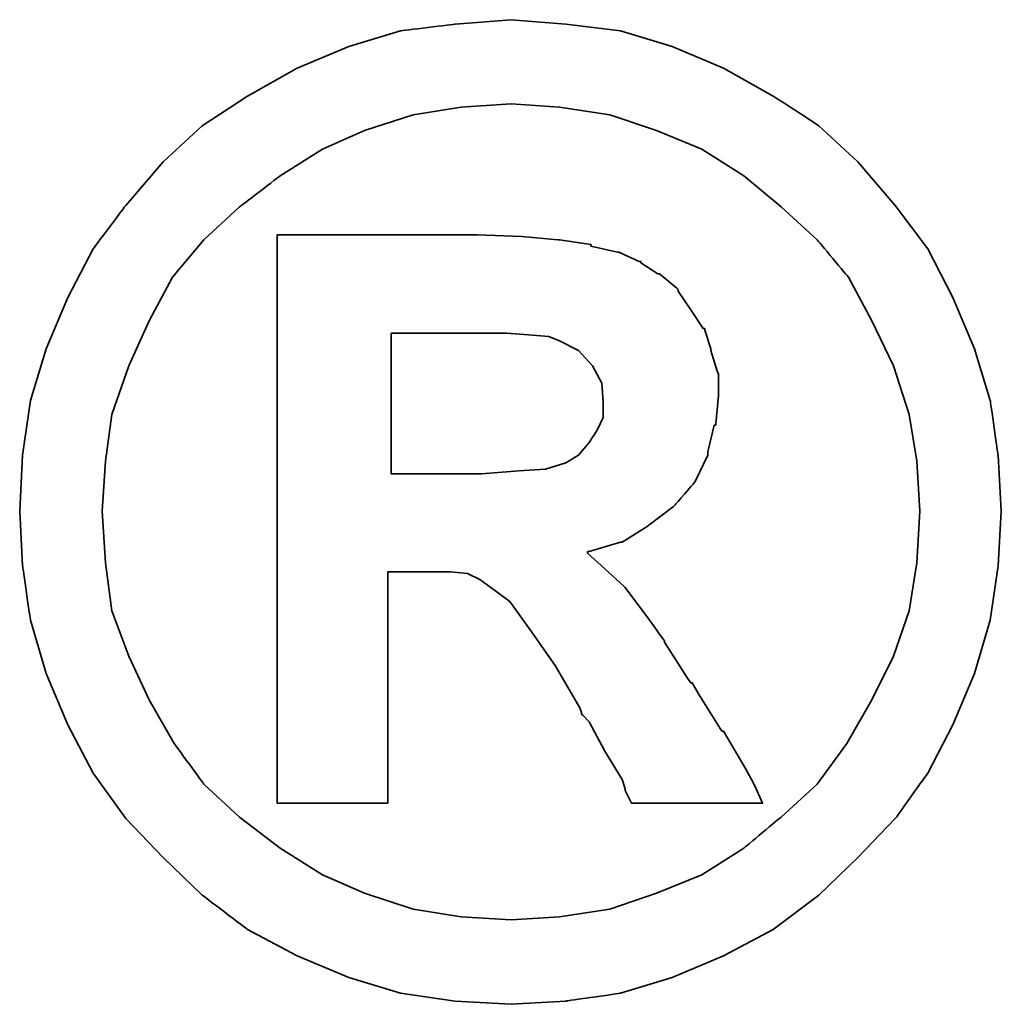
# Model space of a CAD drawing. Header units: millimetres. Extents: x 15 to 185, y 36 to 143.
# Tile 49 of 52: x 153.191 to 153.618, y 97.348 to 97.776. Entities that reach past the tile are written whole.
import ezdxf

# ---------------------------------------------------------------- set-up
doc = ezdxf.new("R2010")
doc.units = ezdxf.units.MM
doc.layers.add('DIM', color=4, linetype='CONTINUOUS')
doc.layers.add('layer 1', color=7, linetype='CONTINUOUS')

# ---------------------------------------------------------------- blocks, each defined once
blk = doc.blocks.new('TBI MOTION logo(完整正式版)')
at = {"layer": 'layer 1', "color": 22, "lineweight": 35}
for points, knots in [([(81.20634, 4.98624), (81.20634, 4.98624), (81.18649, 5.32862), (81.18649, 5.32862), (81.18649, 5.32862), (81.18649, 5.32862), (81.13886, 5.66206), (81.13886, 5.66206), (81.13886, 5.66206), (81.13886, 5.66206), (81.04359, 5.97764), (81.04359, 5.97764), (81.04359, 5.97764), (81.04359, 5.97764), (80.91061, 6.29124), (80.91061, 6.29124), (80.91061, 6.29124), (80.91061, 6.29124), (80.75778, 6.58697), (80.75778, 6.58697), (80.75778, 6.58697), (80.75778, 6.58697), (80.5593, 6.85294), (80.5593, 6.85294), (80.5593, 6.85294), (80.5593, 6.85294), (80.33105, 7.1189), (80.33105, 7.1189), (80.33105, 7.1189), (80.33105, 7.1189), (80.09287, 7.33921), (80.09287, 7.33921), (80.09287, 7.33921), (80.09287, 7.33921), (79.815, 7.51982), (79.815, 7.51982), (79.815, 7.51982), (79.815, 7.51982), (79.51133, 7.69051), (79.51133, 7.69051), (79.51133, 7.69051), (79.51133, 7.69051), (79.19773, 7.8235), (79.19773, 7.8235), (79.19773, 7.8235), (79.19773, 7.8235), (78.88215, 7.91877), (78.88215, 7.91877), (78.88215, 7.91877), (78.88215, 7.91877), (78.54871, 7.95846), (78.54871, 7.95846), (78.54871, 7.95846), (78.54871, 7.95846), (78.21526, 7.98625), (78.21526, 7.98625), (78.21526, 7.98625), (78.21526, 7.98625), (77.87388, 7.95846), (77.87388, 7.95846), (77.87388, 7.95846), (77.87388, 7.95846), (77.54044, 7.91877), (77.54044, 7.91877), (77.54044, 7.91877), (77.54044, 7.91877), (77.22485, 7.8235), (77.22485, 7.8235), (77.22485, 7.8235), (77.22485, 7.8235), (76.91027, 7.69051), (76.91027, 7.69051), (76.91027, 7.69051), (76.91027, 7.69051), (76.6056, 7.51982), (76.6056, 7.51982), (76.6056, 7.51982), (76.6056, 7.51982), (76.32972, 7.33921), (76.32972, 7.33921), (76.32972, 7.33921), (76.32972, 7.33921), (76.09154, 7.1189), (76.09154, 7.1189), (76.09154, 7.1189), (76.09154, 7.1189), (75.86329, 6.85294), (75.86329, 6.85294), (75.86329, 6.85294), (75.86329, 6.85294), (75.66382, 6.58697), (75.66382, 6.58697), (75.66382, 6.58697), (75.66382, 6.58697), (75.51099, 6.29124), (75.51099, 6.29124), (75.51099, 6.29124), (75.51099, 6.29124), (75.37702, 5.97764), (75.37702, 5.97764), (75.37702, 5.97764), (75.37702, 5.97764), (75.28175, 5.66206), (75.28175, 5.66206), (75.28175, 5.66206), (75.28175, 5.66206), (75.23411, 5.32862), (75.23411, 5.32862), (75.23411, 5.32862), (75.23411, 5.32862), (75.21625, 4.98624), (75.21625, 4.98624), (75.21625, 4.98624), (75.21625, 4.98624), (75.23411, 4.6528), (75.23411, 4.6528), (75.23411, 4.6528), (75.23411, 4.6528), (75.28175, 4.32035), (75.28175, 4.32035), (75.28175, 4.32035), (75.28175, 4.32035), (75.37702, 3.99583), (75.37702, 3.99583), (75.37702, 3.99583), (75.37702, 3.99583), (75.51099, 3.68224), (75.51099, 3.68224), (75.51099, 3.68224), (75.51099, 3.68224), (75.66382, 3.38749), (75.66382, 3.38749), (75.66382, 3.38749), (75.66382, 3.38749), (75.86329, 3.10963), (75.86329, 3.10963), (75.86329, 3.10963), (75.86329, 3.10963), (76.09154, 2.87145), (76.09154, 2.87145), (76.09154, 2.87145), (76.09154, 2.87145), (76.32972, 2.6432), (76.32972, 2.6432), (76.32972, 2.6432), (76.32972, 2.6432), (76.6056, 2.43381), (76.6056, 2.43381), (76.6056, 2.43381), (76.6056, 2.43381), (76.91027, 2.27205), (76.91027, 2.27205), (76.91027, 2.27205), (76.91027, 2.27205), (77.22485, 2.13906), (77.22485, 2.13906), (77.22485, 2.13906), (77.22485, 2.13906), (77.54044, 2.0438), (77.54044, 2.0438), (77.54044, 2.0438), (77.54044, 2.0438), (77.87388, 1.99616), (77.87388, 1.99616), (77.87388, 1.99616), (77.87388, 1.99616), (78.21526, 1.97631), (78.21526, 1.97631), (78.21526, 1.97631), (78.21526, 1.97631), (78.54871, 1.99616), (78.54871, 1.99616), (78.54871, 1.99616), (78.54871, 1.99616), (78.88215, 2.0438), (78.88215, 2.0438), (78.88215, 2.0438), (78.88215, 2.0438), (79.19773, 2.13906), (79.19773, 2.13906), (79.19773, 2.13906), (79.19773, 2.13906), (79.51133, 2.27205), (79.51133, 2.27205), (79.51133, 2.27205), (79.51133, 2.27205), (79.815, 2.43381), (79.815, 2.43381), (79.815, 2.43381), (79.815, 2.43381), (80.09287, 2.6432), (80.09287, 2.6432), (80.09287, 2.6432), (80.09287, 2.6432), (80.33105, 2.87145), (80.33105, 2.87145), (80.33105, 2.87145), (80.33105, 2.87145), (80.5593, 3.10963), (80.5593, 3.10963), (80.5593, 3.10963), (80.5593, 3.10963), (80.75778, 3.38749), (80.75778, 3.38749), (80.75778, 3.38749), (80.75778, 3.38749), (80.91061, 3.68224), (80.91061, 3.68224), (80.91061, 3.68224), (80.91061, 3.68224), (81.04359, 3.99583), (81.04359, 3.99583), (81.04359, 3.99583), (81.04359, 3.99583), (81.13886, 4.32035), (81.13886, 4.32035), (81.13886, 4.32035), (81.13886, 4.32035), (81.18649, 4.6528), (81.18649, 4.6528), (81.18649, 4.6528), (81.18649, 4.6528), (81.20634, 4.98624), (81.20634, 4.98624)], [0, 0, 0, 0, 0.0178571, 0.0178571, 0.0178571, 0.0178572, 0.0357143, 0.0357143, 0.0357143, 0.0357143, 0.0535714, 0.0535714, 0.0535714, 0.0535714, 0.0714286, 0.0714286, 0.0714286, 0.0714286, 0.0892857, 0.0892857, 0.0892857, 0.0892857, 0.1071429, 0.1071429, 0.1071429, 0.1071429, 0.125, 0.125, 0.125, 0.125, 0.1428571, 0.1428571, 0.1428571, 0.1428572, 0.1607143, 0.1607143, 0.1607143, 0.1607143, 0.1785714, 0.1785714, 0.1785714, 0.1785714, 0.1964286, 0.1964286, 0.1964286, 0.1964286, 0.2142857, 0.2142857, 0.2142857, 0.2142857, 0.2321429, 0.2321429, 0.2321429, 0.2321429, 0.25, 0.25, 0.25, 0.25, 0.2678571, 0.2678571, 0.2678571, 0.2678572, 0.2857143, 0.2857143, 0.2857143, 0.2857143, 0.3035714, 0.3035714, 0.3035714, 0.3035714, 0.3214286, 0.3214286, 0.3214286, 0.3214286, 0.3392857, 0.3392857, 0.3392857, 0.3392857, 0.3571429, 0.3571429, 0.3571429, 0.3571429, 0.375, 0.375, 0.375, 0.375, 0.3928571, 0.3928571, 0.3928571, 0.3928572, 0.4107143, 0.4107143, 0.4107143, 0.4107143, 0.4285714, 0.4285714, 0.4285714, 0.4285714, 0.4464286, 0.4464286, 0.4464286, 0.4464286, 0.4642857, 0.4642857, 0.4642857, 0.4642857, 0.4821429, 0.4821429, 0.4821429, 0.4821429, 0.5, 0.5, 0.5, 0.5, 0.5178571, 0.5178571, 0.5178571, 0.5178572, 0.5357143, 0.5357143, 0.5357143, 0.5357143, 0.5535714, 0.5535714, 0.5535714, 0.5535714, 0.5714286, 0.5714286, 0.5714286, 0.5714286, 0.5892857, 0.5892857, 0.5892857, 0.5892857, 0.6071429, 0.6071429, 0.6071429, 0.6071429, 0.625, 0.625, 0.625, 0.625, 0.6428571, 0.6428571, 0.6428571, 0.6428572, 0.6607143, 0.6607143, 0.6607143, 0.6607143, 0.6785714, 0.6785714, 0.6785714, 0.6785714, 0.6964286, 0.6964286, 0.6964286, 0.6964286, 0.7142857, 0.7142857, 0.7142857, 0.7142857, 0.7321429, 0.7321429, 0.7321429, 0.7321429, 0.75, 0.75, 0.75, 0.75, 0.7678571, 0.7678571, 0.7678571, 0.7678572, 0.7857143, 0.7857143, 0.7857143, 0.7857143, 0.8035714, 0.8035714, 0.8035714, 0.8035714, 0.8214286, 0.8214286, 0.8214286, 0.8214286, 0.8392857, 0.8392857, 0.8392857, 0.8392857, 0.8571429, 0.8571429, 0.8571429, 0.8571429, 0.875, 0.875, 0.875, 0.875, 0.8928571, 0.8928571, 0.8928571, 0.8928572, 0.9107143, 0.9107143, 0.9107143, 0.9107143, 0.9285714, 0.9285714, 0.9285714, 0.9285714, 0.9464286, 0.9464286, 0.9464286, 0.9464286, 0.9642857, 0.9642857, 0.9642857, 0.9642857, 0.9821429, 0.9821429, 0.9821429, 0.9821429, 1, 1, 1, 1]), ([(80.71014, 4.98624), (80.71014, 4.98624), (80.69129, 5.29091), (80.69129, 5.29091), (80.69129, 5.29091), (80.69129, 5.29091), (80.64464, 5.57672), (80.64464, 5.57672), (80.64464, 5.57672), (80.64464, 5.57672), (80.54937, 5.87245), (80.54937, 5.87245), (80.54937, 5.87245), (80.54937, 5.87245), (80.41639, 6.14833), (80.41639, 6.14833), (80.41639, 6.14833), (80.41639, 6.14833), (80.27349, 6.41429), (80.27349, 6.41429), (80.27349, 6.41429), (80.27349, 6.41429), (80.08295, 6.64255), (80.08295, 6.64255), (80.08295, 6.64255), (80.08295, 6.64255), (79.86264, 6.84301), (79.86264, 6.84301), (79.86264, 6.84301), (79.86264, 6.84301), (79.63439, 7.03355), (79.63439, 7.03355), (79.63439, 7.03355), (79.63439, 7.03355), (79.37835, 7.1963), (79.37835, 7.1963), (79.37835, 7.1963), (79.37835, 7.1963), (79.10246, 7.30944), (79.10246, 7.30944), (79.10246, 7.30944), (79.10246, 7.30944), (78.81665, 7.40471), (78.81665, 7.40471), (78.81665, 7.40471), (78.81665, 7.40471), (78.511, 7.45234), (78.511, 7.45234), (78.511, 7.45234), (78.511, 7.45234), (78.21526, 7.47219), (78.21526, 7.47219), (78.21526, 7.47219), (78.21526, 7.47219), (77.9106, 7.45234), (77.9106, 7.45234), (77.9106, 7.45234), (77.9106, 7.45234), (77.61685, 7.40471), (77.61685, 7.40471), (77.61685, 7.40471), (77.61685, 7.40471), (77.32012, 7.30944), (77.32012, 7.30944), (77.32012, 7.30944), (77.32012, 7.30944), (77.06309, 7.1963), (77.06309, 7.1963), (77.06309, 7.1963), (77.06309, 7.1963), (76.80606, 7.03355), (76.80606, 7.03355), (76.80606, 7.03355), (76.80606, 7.03355), (76.55797, 6.84301), (76.55797, 6.84301), (76.55797, 6.84301), (76.55797, 6.84301), (76.34063, 6.64255), (76.34063, 6.64255), (76.34063, 6.64255), (76.34063, 6.64255), (76.1491, 6.41429), (76.1491, 6.41429), (76.1491, 6.41429), (76.1491, 6.41429), (76.0062, 6.14833), (76.0062, 6.14833), (76.0062, 6.14833), (76.0062, 6.14833), (75.88314, 5.87245), (75.88314, 5.87245), (75.88314, 5.87245), (75.88314, 5.87245), (75.77794, 5.57672), (75.77794, 5.57672), (75.77794, 5.57672), (75.77794, 5.57672), (75.73924, 5.29091), (75.73924, 5.29091), (75.73924, 5.29091), (75.73924, 5.29091), (75.72039, 4.98624), (75.72039, 4.98624), (75.72039, 4.98624), (75.72039, 4.98624), (75.73924, 4.67165), (75.73924, 4.67165), (75.73924, 4.67165), (75.73924, 4.67165), (75.77794, 4.37791), (75.77794, 4.37791), (75.77794, 4.37791), (75.77794, 4.37791), (75.88314, 4.10102), (75.88314, 4.10102), (75.88314, 4.10102), (75.88314, 4.10102), (76.0062, 3.83407), (76.0062, 3.83407), (76.0062, 3.83407), (76.0062, 3.83407), (76.15902, 3.56811), (76.15902, 3.56811), (76.15902, 3.56811), (76.15902, 3.56811), (76.34063, 3.32001), (76.34063, 3.32001), (76.34063, 3.32001), (76.34063, 3.32001), (76.55797, 3.11955), (76.55797, 3.11955), (76.55797, 3.11955), (76.55797, 3.11955), (76.80606, 2.92901), (76.80606, 2.92901), (76.80606, 2.92901), (76.80606, 2.92901), (77.06309, 2.76725), (77.06309, 2.76725), (77.06309, 2.76725), (77.06309, 2.76725), (77.32012, 2.65412), (77.32012, 2.65412), (77.32012, 2.65412), (77.32012, 2.65412), (77.61685, 2.55786), (77.61685, 2.55786), (77.61685, 2.55786), (77.61685, 2.55786), (77.9106, 2.51022), (77.9106, 2.51022), (77.9106, 2.51022), (77.9106, 2.51022), (78.21526, 2.49137), (78.21526, 2.49137), (78.21526, 2.49137), (78.21526, 2.49137), (78.511, 2.51022), (78.511, 2.51022), (78.511, 2.51022), (78.511, 2.51022), (78.81665, 2.55786), (78.81665, 2.55786), (78.81665, 2.55786), (78.81665, 2.55786), (79.10246, 2.65412), (79.10246, 2.65412), (79.10246, 2.65412), (79.10246, 2.65412), (79.37835, 2.76725), (79.37835, 2.76725), (79.37835, 2.76725), (79.37835, 2.76725), (79.63439, 2.92901), (79.63439, 2.92901), (79.63439, 2.92901), (79.63439, 2.92901), (79.86264, 3.11955), (79.86264, 3.11955), (79.86264, 3.11955), (79.86264, 3.11955), (80.08295, 3.32001), (80.08295, 3.32001), (80.08295, 3.32001), (80.08295, 3.32001), (80.26356, 3.56811), (80.26356, 3.56811), (80.26356, 3.56811), (80.26356, 3.56811), (80.41639, 3.83407), (80.41639, 3.83407), (80.41639, 3.83407), (80.41639, 3.83407), (80.54937, 4.10102), (80.54937, 4.10102), (80.54937, 4.10102), (80.54937, 4.10102), (80.64464, 4.37791), (80.64464, 4.37791), (80.64464, 4.37791), (80.64464, 4.37791), (80.69129, 4.67165), (80.69129, 4.67165), (80.69129, 4.67165), (80.69129, 4.67165), (80.71014, 4.98624), (80.71014, 4.98624)], [0, 0, 0, 0, 0.0192308, 0.0192308, 0.0192308, 0.0192308, 0.0384615, 0.0384615, 0.0384615, 0.0384615, 0.0576923, 0.0576923, 0.0576923, 0.0576923, 0.0769231, 0.0769231, 0.0769231, 0.0769231, 0.0961538, 0.0961538, 0.0961538, 0.0961539, 0.1153846, 0.1153846, 0.1153846, 0.1153846, 0.1346154, 0.1346154, 0.1346154, 0.1346154, 0.1538462, 0.1538462, 0.1538462, 0.1538462, 0.1730769, 0.1730769, 0.1730769, 0.1730769, 0.1923077, 0.1923077, 0.1923077, 0.1923077, 0.2115385, 0.2115385, 0.2115385, 0.2115385, 0.2307692, 0.2307692, 0.2307692, 0.2307692, 0.25, 0.25, 0.25, 0.25, 0.2692308, 0.2692308, 0.2692308, 0.2692308, 0.2884615, 0.2884615, 0.2884615, 0.2884615, 0.3076923, 0.3076923, 0.3076923, 0.3076923, 0.3269231, 0.3269231, 0.3269231, 0.3269231, 0.3461538, 0.3461538, 0.3461538, 0.3461539, 0.3653846, 0.3653846, 0.3653846, 0.3653846, 0.3846154, 0.3846154, 0.3846154, 0.3846154, 0.4038462, 0.4038462, 0.4038462, 0.4038462, 0.4230769, 0.4230769, 0.4230769, 0.4230769, 0.4423077, 0.4423077, 0.4423077, 0.4423077, 0.4615385, 0.4615385, 0.4615385, 0.4615385, 0.4807692, 0.4807692, 0.4807692, 0.4807692, 0.5, 0.5, 0.5, 0.5, 0.5192308, 0.5192308, 0.5192308, 0.5192308, 0.5384615, 0.5384615, 0.5384615, 0.5384615, 0.5576923, 0.5576923, 0.5576923, 0.5576923, 0.5769231, 0.5769231, 0.5769231, 0.5769231, 0.5961538, 0.5961538, 0.5961538, 0.5961539, 0.6153846, 0.6153846, 0.6153846, 0.6153846, 0.6346154, 0.6346154, 0.6346154, 0.6346154, 0.6538462, 0.6538462, 0.6538462, 0.6538462, 0.6730769, 0.6730769, 0.6730769, 0.6730769, 0.6923077, 0.6923077, 0.6923077, 0.6923077, 0.7115385, 0.7115385, 0.7115385, 0.7115385, 0.7307692, 0.7307692, 0.7307692, 0.7307692, 0.75, 0.75, 0.75, 0.75, 0.7692308, 0.7692308, 0.7692308, 0.7692308, 0.7884615, 0.7884615, 0.7884615, 0.7884615, 0.8076923, 0.8076923, 0.8076923, 0.8076923, 0.8269231, 0.8269231, 0.8269231, 0.8269231, 0.8461538, 0.8461538, 0.8461538, 0.8461539, 0.8653846, 0.8653846, 0.8653846, 0.8653846, 0.8846154, 0.8846154, 0.8846154, 0.8846154, 0.9038462, 0.9038462, 0.9038462, 0.9038462, 0.9230769, 0.9230769, 0.9230769, 0.9230769, 0.9423077, 0.9423077, 0.9423077, 0.9423077, 0.9615385, 0.9615385, 0.9615385, 0.9615385, 0.9807692, 0.9807692, 0.9807692, 0.9807692, 1, 1, 1, 1]), ([(76.78721, 3.2823), (76.78721, 3.2823), (76.78721, 3.32001), (76.78721, 3.32001), (76.78721, 3.32001), (76.78721, 3.32001), (76.78721, 3.42422), (76.78721, 3.42422), (76.78721, 3.42422), (76.78721, 3.42422), (76.78721, 3.59689), (76.78721, 3.59689), (76.78721, 3.59689), (76.78721, 3.59689), (76.78721, 3.80529), (76.78721, 3.80529), (76.78721, 3.80529), (76.78721, 3.80529), (76.78721, 4.0524), (76.78721, 4.0524), (76.78721, 4.0524), (76.78721, 4.0524), (76.78721, 4.32035), (76.78721, 4.32035), (76.78721, 4.32035), (76.78721, 4.32035), (76.78721, 4.92868), (76.78721, 4.92868), (76.78721, 4.92868), (76.78721, 4.92868), (76.78721, 5.53801), (76.78721, 5.53801), (76.78721, 5.53801), (76.78721, 5.53801), (76.78721, 5.82482), (76.78721, 5.82482), (76.78721, 5.82482), (76.78721, 5.82482), (76.78721, 6.07291), (76.78721, 6.07291), (76.78721, 6.07291), (76.78721, 6.07291), (76.78721, 6.30017), (76.78721, 6.30017), (76.78721, 6.30017), (76.78721, 6.30017), (76.78721, 6.45399), (76.78721, 6.45399), (76.78721, 6.45399), (76.78721, 6.45399), (76.78721, 6.5572), (76.78721, 6.5572), (76.78721, 6.5572), (76.78721, 6.5572), (76.78721, 6.59689), (76.78721, 6.59689), (76.78721, 6.59689), (76.78721, 6.59689), (76.78721, 6.67232), (76.78721, 6.67232), (76.78721, 6.67232), (76.78721, 6.67232), (76.8537, 6.67232), (76.8537, 6.67232), (76.8537, 6.67232), (76.8537, 6.67232), (76.87355, 6.67232), (76.87355, 6.67232), (76.87355, 6.67232), (76.87355, 6.67232), (76.91027, 6.67232), (76.91027, 6.67232), (76.91027, 6.67232), (76.91027, 6.67232), (77.04424, 6.67232), (77.04424, 6.67232), (77.04424, 6.67232), (77.04424, 6.67232), (77.22485, 6.67232), (77.22485, 6.67232), (77.22485, 6.67232), (77.22485, 6.67232), (77.43524, 6.67232), (77.43524, 6.67232), (77.43524, 6.67232), (77.43524, 6.67232), (77.65357, 6.67232), (77.65357, 6.67232), (77.65357, 6.67232), (77.65357, 6.67232), (77.82625, 6.67232), (77.82625, 6.67232), (77.82625, 6.67232), (77.82625, 6.67232), (77.94037, 6.67232), (77.94037, 6.67232), (77.94037, 6.67232), (77.94037, 6.67232), (77.97709, 6.67232), (77.97709, 6.67232), (77.97709, 6.67232), (77.97709, 6.67232), (77.99694, 6.67232), (77.99694, 6.67232), (77.99694, 6.67232), (77.99694, 6.67232), (78.00686, 6.67232), (78.00686, 6.67232), (78.00686, 6.67232), (78.00686, 6.67232), (78.28275, 6.6624), (78.28275, 6.6624), (78.28275, 6.6624), (78.28275, 6.6624), (78.50107, 6.64255), (78.50107, 6.64255), (78.50107, 6.64255), (78.50107, 6.64255), (78.511, 6.64255), (78.511, 6.64255), (78.511, 6.64255), (78.511, 6.64255), (78.70154, 6.61476), (78.70154, 6.61476), (78.70154, 6.61476), (78.70154, 6.61476), (78.70154, 6.60483), (78.70154, 6.60483), (78.70154, 6.60483), (78.70154, 6.60483), (78.86429, 6.56713), (78.86429, 6.56713), (78.86429, 6.56713), (78.86429, 6.56713), (78.87223, 6.56713), (78.87223, 6.56713), (78.87223, 6.56713), (78.87223, 6.56713), (78.99727, 6.51056), (78.99727, 6.51056), (78.99727, 6.51056), (78.99727, 6.51056), (79.00719, 6.51056), (79.00719, 6.51056), (79.00719, 6.51056), (79.00719, 6.51056), (79.00719, 6.50162), (79.00719, 6.50162), (79.00719, 6.50162), (79.00719, 6.50162), (79.1104, 6.43415), (79.1104, 6.43415), (79.1104, 6.43415), (79.1104, 6.43415), (79.12132, 6.43415), (79.12132, 6.43415), (79.12132, 6.43415), (79.12132, 6.43415), (79.22552, 6.34781), (79.22552, 6.34781), (79.22552, 6.34781), (79.22552, 6.34781), (79.23544, 6.33888), (79.23544, 6.33888), (79.23544, 6.33888), (79.23544, 6.33888), (79.23544, 6.32895), (79.23544, 6.32895), (79.23544, 6.32895), (79.23544, 6.32895), (79.31087, 6.21483), (79.31087, 6.21483), (79.31087, 6.21483), (79.31087, 6.21483), (79.38629, 6.1007), (79.38629, 6.1007), (79.38629, 6.1007), (79.38629, 6.1007), (79.3972, 6.1007), (79.3972, 6.1007), (79.3972, 6.1007), (79.3972, 6.1007), (79.3972, 6.09078), (79.3972, 6.09078), (79.3972, 6.09078), (79.3972, 6.09078), (79.43392, 5.97764), (79.43392, 5.97764), (79.43392, 5.97764), (79.43392, 5.97764), (79.43392, 5.96772), (79.43392, 5.96772), (79.43392, 5.96772), (79.43392, 5.96772), (79.47362, 5.83474), (79.47362, 5.83474), (79.47362, 5.83474), (79.47362, 5.83474), (79.48156, 5.82482), (79.48156, 5.82482), (79.48156, 5.82482), (79.48156, 5.82482), (79.48156, 5.69977), (79.48156, 5.69977), (79.48156, 5.69977), (79.48156, 5.69977), (79.48156, 5.69183), (79.48156, 5.69183), (79.48156, 5.69183), (79.48156, 5.69183), (79.4637, 5.51915), (79.4637, 5.51915), (79.4637, 5.51915), (79.4637, 5.51915), (79.4637, 5.51122), (79.4637, 5.51122), (79.4637, 5.51122), (79.4637, 5.51122), (79.45377, 5.51122), (79.45377, 5.51122), (79.45377, 5.51122), (79.45377, 5.51122), (79.41507, 5.34847), (79.41507, 5.34847), (79.41507, 5.34847), (79.41507, 5.34847), (79.41507, 5.33854), (79.41507, 5.33854), (79.41507, 5.33854), (79.41507, 5.33854), (79.41507, 5.32862), (79.41507, 5.32862), (79.41507, 5.32862), (79.41507, 5.32862), (79.33865, 5.16785), (79.33865, 5.16785), (79.33865, 5.16785), (79.33865, 5.16785), (79.33071, 5.15693), (79.33071, 5.15693), (79.33071, 5.15693), (79.33071, 5.15693), (79.2156, 5.02495), (79.2156, 5.02495), (79.2156, 5.02495), (79.2156, 5.02495), (79.20567, 5.01502), (79.20567, 5.01502), (79.20567, 5.01502), (79.20567, 5.01502), (79.05483, 4.89991), (79.05483, 4.89991), (79.05483, 4.89991), (79.05483, 4.89991), (79.04491, 4.89197), (79.04491, 4.89197), (79.04491, 4.89197), (79.04491, 4.89197), (78.89208, 4.7967), (78.89208, 4.7967), (78.89208, 4.7967), (78.89208, 4.7967), (78.88215, 4.7967), (78.88215, 4.7967), (78.88215, 4.7967), (78.88215, 4.7967), (78.69161, 4.73913), (78.69161, 4.73913), (78.69161, 4.73913), (78.69161, 4.73913), (78.68169, 4.73913), (78.68169, 4.73913), (78.68169, 4.73913), (78.68169, 4.73913), (78.68169, 4.72921), (78.68169, 4.72921), (78.68169, 4.72921), (78.68169, 4.72921), (78.78688, 4.63394), (78.78688, 4.63394), (78.78688, 4.63394), (78.78688, 4.63394), (78.902, 4.52875), (78.902, 4.52875), (78.902, 4.52875), (78.902, 4.52875), (78.91093, 4.52081), (78.91093, 4.52081), (78.91093, 4.52081), (78.91093, 4.52081), (79.02506, 4.36798), (79.02506, 4.36798), (79.02506, 4.36798), (79.02506, 4.36798), (79.1501, 4.1953), (79.1501, 4.1953), (79.1501, 4.1953), (79.1501, 4.1953), (79.1501, 4.18736), (79.1501, 4.18736), (79.1501, 4.18736), (79.1501, 4.18736), (79.29201, 3.96705), (79.29201, 3.96705), (79.29201, 3.96705), (79.29201, 3.96705), (79.31087, 3.93828), (79.31087, 3.93828), (79.31087, 3.93828), (79.31087, 3.93828), (79.32079, 3.93828), (79.32079, 3.93828), (79.32079, 3.93828), (79.32079, 3.93828), (79.3585, 3.87178), (79.3585, 3.87178), (79.3585, 3.87178), (79.3585, 3.87178), (79.50141, 3.64353), (79.50141, 3.64353), (79.50141, 3.64353), (79.50141, 3.64353), (79.51133, 3.64353), (79.51133, 3.64353), (79.51133, 3.64353), (79.51133, 3.64353), (79.64431, 3.41528), (79.64431, 3.41528), (79.64431, 3.41528), (79.64431, 3.41528), (79.68202, 3.3478), (79.68202, 3.3478), (79.68202, 3.3478), (79.68202, 3.3478), (79.70187, 3.31009), (79.70187, 3.31009), (79.70187, 3.31009), (79.70187, 3.31009), (79.7495, 3.2049), (79.7495, 3.2049), (79.7495, 3.2049), (79.7495, 3.2049), (79.64431, 3.2049), (79.64431, 3.2049), (79.64431, 3.2049), (79.64431, 3.2049), (79.62546, 3.2049), (79.62546, 3.2049), (79.62546, 3.2049), (79.62546, 3.2049), (79.53912, 3.2049), (79.53912, 3.2049), (79.53912, 3.2049), (79.53912, 3.2049), (79.31087, 3.2049), (79.31087, 3.2049), (79.31087, 3.2049), (79.31087, 3.2049), (79.08262, 3.2049), (79.08262, 3.2049), (79.08262, 3.2049), (79.08262, 3.2049), (79.00719, 3.2049), (79.00719, 3.2049), (79.00719, 3.2049), (79.00719, 3.2049), (78.98735, 3.2049), (78.98735, 3.2049), (78.98735, 3.2049), (78.98735, 3.2049), (78.94964, 3.2049), (78.94964, 3.2049), (78.94964, 3.2049), (78.94964, 3.2049), (78.92979, 3.24459), (78.92979, 3.24459), (78.92979, 3.24459), (78.92979, 3.24459), (78.91093, 3.2823), (78.91093, 3.2823), (78.91093, 3.2823), (78.91093, 3.2823), (78.91093, 3.29223), (78.91093, 3.29223), (78.91093, 3.29223), (78.91093, 3.29223), (78.89208, 3.3478), (78.89208, 3.3478), (78.89208, 3.3478), (78.89208, 3.3478), (78.78688, 3.52048), (78.78688, 3.52048), (78.78688, 3.52048), (78.78688, 3.52048), (78.69161, 3.7001), (78.69161, 3.7001), (78.69161, 3.7001), (78.69161, 3.7001), (78.6539, 3.7388), (78.6539, 3.7388), (78.6539, 3.7388), (78.6539, 3.7388), (78.64398, 3.74873), (78.64398, 3.74873), (78.64398, 3.74873), (78.64398, 3.74873), (78.64398, 3.75766), (78.64398, 3.75766), (78.64398, 3.75766), (78.64398, 3.75766), (78.63405, 3.78644), (78.63405, 3.78644), (78.63405, 3.78644), (78.63405, 3.78644), (78.48321, 4.04347), (78.48321, 4.04347), (78.48321, 4.04347), (78.48321, 4.04347), (78.33038, 4.2618), (78.33038, 4.2618), (78.33038, 4.2618), (78.33038, 4.2618), (78.20732, 4.43447), (78.20732, 4.43447), (78.20732, 4.43447), (78.20732, 4.43447), (78.09221, 4.52081), (78.09221, 4.52081), (78.09221, 4.52081), (78.09221, 4.52081), (78.02472, 4.56845), (78.02472, 4.56845), (78.02472, 4.56845), (78.02472, 4.56845), (77.9493, 4.60616), (77.9493, 4.60616), (77.9493, 4.60616), (77.9493, 4.60616), (77.8451, 4.61608), (77.8451, 4.61608), (77.8451, 4.61608), (77.8451, 4.61608), (77.71113, 4.61608), (77.71113, 4.61608), (77.71113, 4.61608), (77.71113, 4.61608), (77.69128, 4.61608), (77.69128, 4.61608), (77.69128, 4.61608), (77.69128, 4.61608), (77.67342, 4.61608), (77.67342, 4.61608), (77.67342, 4.61608), (77.67342, 4.61608), (77.5583, 4.61608), (77.5583, 4.61608), (77.5583, 4.61608), (77.5583, 4.61608), (77.46303, 4.61608), (77.46303, 4.61608), (77.46303, 4.61608), (77.46303, 4.61608), (77.46303, 4.54761), (77.46303, 4.54761), (77.46303, 4.54761), (77.46303, 4.54761), (77.46303, 4.47318), (77.46303, 4.47318), (77.46303, 4.47318), (77.46303, 4.47318), (77.46303, 4.24294), (77.46303, 4.24294), (77.46303, 4.24294), (77.46303, 4.24294), (77.46303, 3.99583), (77.46303, 3.99583), (77.46303, 3.99583), (77.46303, 3.99583), (77.46303, 3.72888), (77.46303, 3.72888), (77.46303, 3.72888), (77.46303, 3.72888), (77.46303, 3.51055), (77.46303, 3.51055), (77.46303, 3.51055), (77.46303, 3.51055), (77.46303, 3.42422), (77.46303, 3.42422), (77.46303, 3.42422), (77.46303, 3.42422), (77.46303, 3.35773), (77.46303, 3.35773), (77.46303, 3.35773), (77.46303, 3.35773), (77.46303, 3.30017), (77.46303, 3.30017), (77.46303, 3.30017), (77.46303, 3.30017), (77.46303, 3.2823), (77.46303, 3.2823), (77.46303, 3.2823), (77.46303, 3.2823), (77.46303, 3.2049), (77.46303, 3.2049), (77.46303, 3.2049), (77.46303, 3.2049), (77.39753, 3.2049), (77.39753, 3.2049), (77.39753, 3.2049), (77.39753, 3.2049), (77.37768, 3.2049), (77.37768, 3.2049), (77.37768, 3.2049), (77.37768, 3.2049), (77.32012, 3.2049), (77.32012, 3.2049), (77.32012, 3.2049), (77.32012, 3.2049), (77.12165, 3.2049), (77.12165, 3.2049), (77.12165, 3.2049), (77.12165, 3.2049), (76.94897, 3.2049), (76.94897, 3.2049), (76.94897, 3.2049), (76.94897, 3.2049), (76.8924, 3.2049), (76.8924, 3.2049), (76.8924, 3.2049), (76.8924, 3.2049), (76.8537, 3.2049), (76.8537, 3.2049), (76.8537, 3.2049), (76.8537, 3.2049), (76.78721, 3.2049), (76.78721, 3.2049), (76.78721, 3.2049), (76.78721, 3.2049), (76.78721, 3.2823), (76.78721, 3.2823)], [0, 0, 0, 0, 0.0074074, 0.0074074, 0.0074074, 0.0074074, 0.0148148, 0.0148148, 0.0148148, 0.0148148, 0.0222222, 0.0222222, 0.0222222, 0.0222222, 0.0296296, 0.0296296, 0.0296296, 0.0296296, 0.037037, 0.037037, 0.037037, 0.037037, 0.0444444, 0.0444444, 0.0444444, 0.0444445, 0.0518519, 0.0518519, 0.0518519, 0.0518519, 0.0592593, 0.0592593, 0.0592593, 0.0592593, 0.0666667, 0.0666667, 0.0666667, 0.0666667, 0.0740741, 0.0740741, 0.0740741, 0.0740741, 0.0814815, 0.0814815, 0.0814815, 0.0814815, 0.0888889, 0.0888889, 0.0888889, 0.0888889, 0.0962963, 0.0962963, 0.0962963, 0.0962963, 0.1037037, 0.1037037, 0.1037037, 0.1037037, 0.1111111, 0.1111111, 0.1111111, 0.1111111, 0.1185185, 0.1185185, 0.1185185, 0.1185185, 0.1259259, 0.1259259, 0.1259259, 0.1259259, 0.1333333, 0.1333333, 0.1333333, 0.1333333, 0.1407407, 0.1407407, 0.1407407, 0.1407408, 0.1481481, 0.1481481, 0.1481481, 0.1481482, 0.1555556, 0.1555556, 0.1555556, 0.1555556, 0.162963, 0.162963, 0.162963, 0.162963, 0.1703704, 0.1703704, 0.1703704, 0.1703704, 0.1777778, 0.1777778, 0.1777778, 0.1777778, 0.1851852, 0.1851852, 0.1851852, 0.1851852, 0.1925926, 0.1925926, 0.1925926, 0.1925926, 0.2, 0.2, 0.2, 0.2, 0.2074074, 0.2074074, 0.2074074, 0.2074074, 0.2148148, 0.2148148, 0.2148148, 0.2148148, 0.2222222, 0.2222222, 0.2222222, 0.2222222, 0.2296296, 0.2296296, 0.2296296, 0.2296296, 0.237037, 0.237037, 0.237037, 0.237037, 0.2444444, 0.2444444, 0.2444444, 0.2444445, 0.2518519, 0.2518519, 0.2518519, 0.2518519, 0.2592593, 0.2592593, 0.2592593, 0.2592593, 0.2666667, 0.2666667, 0.2666667, 0.2666667, 0.2740741, 0.2740741, 0.2740741, 0.2740741, 0.2814815, 0.2814815, 0.2814815, 0.2814815, 0.2888889, 0.2888889, 0.2888889, 0.2888889, 0.2962963, 0.2962963, 0.2962963, 0.2962963, 0.3037037, 0.3037037, 0.3037037, 0.3037037, 0.3111111, 0.3111111, 0.3111111, 0.3111111, 0.3185185, 0.3185185, 0.3185185, 0.3185185, 0.3259259, 0.3259259, 0.3259259, 0.3259259, 0.3333333, 0.3333333, 0.3333333, 0.3333333, 0.3407407, 0.3407407, 0.3407407, 0.3407408, 0.3481481, 0.3481481, 0.3481481, 0.3481482, 0.3555556, 0.3555556, 0.3555556, 0.3555556, 0.362963, 0.362963, 0.362963, 0.362963, 0.3703704, 0.3703704, 0.3703704, 0.3703704, 0.3777778, 0.3777778, 0.3777778, 0.3777778, 0.3851852, 0.3851852, 0.3851852, 0.3851852, 0.3925926, 0.3925926, 0.3925926, 0.3925926, 0.4, 0.4, 0.4, 0.4, 0.4074074, 0.4074074, 0.4074074, 0.4074074, 0.4148148, 0.4148148, 0.4148148, 0.4148148, 0.4222222, 0.4222222, 0.4222222, 0.4222222, 0.4296296, 0.4296296, 0.4296296, 0.4296296, 0.437037, 0.437037, 0.437037, 0.437037, 0.4444444, 0.4444444, 0.4444444, 0.4444445, 0.4518519, 0.4518519, 0.4518519, 0.4518519, 0.4592593, 0.4592593, 0.4592593, 0.4592593, 0.4666667, 0.4666667, 0.4666667, 0.4666667, 0.4740741, 0.4740741, 0.4740741, 0.4740741, 0.4814815, 0.4814815, 0.4814815, 0.4814815, 0.4888889, 0.4888889, 0.4888889, 0.4888889, 0.4962963, 0.4962963, 0.4962963, 0.4962963, 0.5037037, 0.5037037, 0.5037037, 0.5037037, 0.5111111, 0.5111111, 0.5111111, 0.5111111, 0.5185185, 0.5185185, 0.5185185, 0.5185185, 0.5259259, 0.5259259, 0.5259259, 0.5259259, 0.5333333, 0.5333333, 0.5333333, 0.5333333, 0.5407407, 0.5407407, 0.5407407, 0.5407408, 0.5481481, 0.5481481, 0.5481481, 0.5481482, 0.5555556, 0.5555556, 0.5555556, 0.5555556, 0.562963, 0.562963, 0.562963, 0.562963, 0.5703704, 0.5703704, 0.5703704, 0.5703704, 0.5777778, 0.5777778, 0.5777778, 0.5777778, 0.5851852, 0.5851852, 0.5851852, 0.5851852, 0.5925926, 0.5925926, 0.5925926, 0.5925926, 0.6, 0.6, 0.6, 0.6, 0.6074074, 0.6074074, 0.6074074, 0.6074074, 0.6148148, 0.6148148, 0.6148148, 0.6148148, 0.6222222, 0.6222222, 0.6222222, 0.6222222, 0.6296296, 0.6296296, 0.6296296, 0.6296296, 0.637037, 0.637037, 0.637037, 0.637037, 0.6444444, 0.6444444, 0.6444444, 0.6444445, 0.6518519, 0.6518519, 0.6518519, 0.6518519, 0.6592593, 0.6592593, 0.6592593, 0.6592593, 0.6666667, 0.6666667, 0.6666667, 0.6666667, 0.6740741, 0.6740741, 0.6740741, 0.6740741, 0.6814815, 0.6814815, 0.6814815, 0.6814815, 0.6888889, 0.6888889, 0.6888889, 0.6888889, 0.6962963, 0.6962963, 0.6962963, 0.6962963, 0.7037037, 0.7037037, 0.7037037, 0.7037037, 0.7111111, 0.7111111, 0.7111111, 0.7111111, 0.7185185, 0.7185185, 0.7185185, 0.7185185, 0.7259259, 0.7259259, 0.7259259, 0.7259259, 0.7333333, 0.7333333, 0.7333333, 0.7333333, 0.7407407, 0.7407407, 0.7407407, 0.7407408, 0.7481481, 0.7481481, 0.7481481, 0.7481482, 0.7555556, 0.7555556, 0.7555556, 0.7555556, 0.762963, 0.762963, 0.762963, 0.762963, 0.7703704, 0.7703704, 0.7703704, 0.7703704, 0.7777778, 0.7777778, 0.7777778, 0.7777778, 0.7851852, 0.7851852, 0.7851852, 0.7851852, 0.7925926, 0.7925926, 0.7925926, 0.7925926, 0.8, 0.8, 0.8, 0.8, 0.8074074, 0.8074074, 0.8074074, 0.8074074, 0.8148148, 0.8148148, 0.8148148, 0.8148148, 0.8222222, 0.8222222, 0.8222222, 0.8222222, 0.8296296, 0.8296296, 0.8296296, 0.8296296, 0.837037, 0.837037, 0.837037, 0.837037, 0.8444444, 0.8444444, 0.8444444, 0.8444445, 0.8518519, 0.8518519, 0.8518519, 0.8518519, 0.8592593, 0.8592593, 0.8592593, 0.8592593, 0.8666667, 0.8666667, 0.8666667, 0.8666667, 0.8740741, 0.8740741, 0.8740741, 0.8740741, 0.8814815, 0.8814815, 0.8814815, 0.8814815, 0.8888889, 0.8888889, 0.8888889, 0.8888889, 0.8962963, 0.8962963, 0.8962963, 0.8962963, 0.9037037, 0.9037037, 0.9037037, 0.9037037, 0.9111111, 0.9111111, 0.9111111, 0.9111111, 0.9185185, 0.9185185, 0.9185185, 0.9185185, 0.9259259, 0.9259259, 0.9259259, 0.9259259, 0.9333333, 0.9333333, 0.9333333, 0.9333333, 0.9407407, 0.9407407, 0.9407407, 0.9407408, 0.9481481, 0.9481481, 0.9481481, 0.9481482, 0.9555556, 0.9555556, 0.9555556, 0.9555556, 0.962963, 0.962963, 0.962963, 0.962963, 0.9703704, 0.9703704, 0.9703704, 0.9703704, 0.9777778, 0.9777778, 0.9777778, 0.9777778, 0.9851852, 0.9851852, 0.9851852, 0.9851852, 0.9925926, 0.9925926, 0.9925926, 0.9925926, 1, 1, 1, 1]), ([(77.48288, 6.07291), (77.48288, 6.07291), (77.48288, 5.99551), (77.48288, 5.99551), (77.48288, 5.99551), (77.48288, 5.99551), (77.48288, 5.82482), (77.48288, 5.82482), (77.48288, 5.82482), (77.48288, 5.82482), (77.48288, 5.63328), (77.48288, 5.63328), (77.48288, 5.63328), (77.48288, 5.63328), (77.48288, 5.46358), (77.48288, 5.46358), (77.48288, 5.46358), (77.48288, 5.46358), (77.48288, 5.29091), (77.48288, 5.29091), (77.48288, 5.29091), (77.48288, 5.29091), (77.48288, 5.21449), (77.48288, 5.21449), (77.48288, 5.21449), (77.48288, 5.21449), (77.50074, 5.21449), (77.50074, 5.21449), (77.50074, 5.21449), (77.50074, 5.21449), (77.71113, 5.21449), (77.71113, 5.21449), (77.71113, 5.21449), (77.71113, 5.21449), (77.94037, 5.21449), (77.94037, 5.21449), (77.94037, 5.21449), (77.94037, 5.21449), (78.01579, 5.21449), (78.01579, 5.21449), (78.01579, 5.21449), (78.01579, 5.21449), (78.03465, 5.21449), (78.03465, 5.21449), (78.03465, 5.21449), (78.03465, 5.21449), (78.2629, 5.23335), (78.2629, 5.23335), (78.2629, 5.23335), (78.2629, 5.23335), (78.42565, 5.24327), (78.42565, 5.24327), (78.42565, 5.24327), (78.42565, 5.24327), (78.54871, 5.28098), (78.54871, 5.28098), (78.54871, 5.28098), (78.54871, 5.28098), (78.62611, 5.32862), (78.62611, 5.32862), (78.62611, 5.32862), (78.62611, 5.32862), (78.69161, 5.40503), (78.69161, 5.40503), (78.69161, 5.40503), (78.69161, 5.40503), (78.73925, 5.48145), (78.73925, 5.48145), (78.73925, 5.48145), (78.73925, 5.48145), (78.77696, 5.55885), (78.77696, 5.55885), (78.77696, 5.55885), (78.77696, 5.55885), (78.77696, 5.65214), (78.77696, 5.65214), (78.77696, 5.65214), (78.77696, 5.65214), (78.76902, 5.76726), (78.76902, 5.76726), (78.76902, 5.76726), (78.76902, 5.76726), (78.71146, 5.87245), (78.71146, 5.87245), (78.71146, 5.87245), (78.71146, 5.87245), (78.62611, 5.96772), (78.62611, 5.96772), (78.62611, 5.96772), (78.62611, 5.96772), (78.511, 6.02528), (78.511, 6.02528), (78.511, 6.02528), (78.511, 6.02528), (78.44451, 6.05306), (78.44451, 6.05306), (78.44451, 6.05306), (78.44451, 6.05306), (78.32046, 6.06299), (78.32046, 6.06299), (78.32046, 6.06299), (78.32046, 6.06299), (78.18748, 6.07291), (78.18748, 6.07291), (78.18748, 6.07291), (78.18748, 6.07291), (77.99694, 6.07291), (77.99694, 6.07291), (77.99694, 6.07291), (77.99694, 6.07291), (77.97709, 6.07291), (77.97709, 6.07291), (77.97709, 6.07291), (77.97709, 6.07291), (77.90167, 6.07291), (77.90167, 6.07291), (77.90167, 6.07291), (77.90167, 6.07291), (77.69128, 6.07291), (77.69128, 6.07291), (77.69128, 6.07291), (77.69128, 6.07291), (77.50074, 6.07291), (77.50074, 6.07291), (77.50074, 6.07291), (77.50074, 6.07291), (77.48288, 6.07291), (77.48288, 6.07291)], [0, 0, 0, 0, 0.03125, 0.03125, 0.03125, 0.03125, 0.0625, 0.0625, 0.0625, 0.0625, 0.09375, 0.09375, 0.09375, 0.09375, 0.125, 0.125, 0.125, 0.125, 0.15625, 0.15625, 0.15625, 0.15625, 0.1875, 0.1875, 0.1875, 0.1875, 0.21875, 0.21875, 0.21875, 0.21875, 0.25, 0.25, 0.25, 0.25, 0.28125, 0.28125, 0.28125, 0.28125, 0.3125, 0.3125, 0.3125, 0.3125, 0.34375, 0.34375, 0.34375, 0.34375, 0.375, 0.375, 0.375, 0.375, 0.40625, 0.40625, 0.40625, 0.40625, 0.4375, 0.4375, 0.4375, 0.4375, 0.46875, 0.46875, 0.46875, 0.46875, 0.5, 0.5, 0.5, 0.5, 0.53125, 0.53125, 0.53125, 0.53125, 0.5625, 0.5625, 0.5625, 0.5625, 0.59375, 0.59375, 0.59375, 0.59375, 0.625, 0.625, 0.625, 0.625, 0.65625, 0.65625, 0.65625, 0.65625, 0.6875, 0.6875, 0.6875, 0.6875, 0.71875, 0.71875, 0.71875, 0.71875, 0.75, 0.75, 0.75, 0.75, 0.78125, 0.78125, 0.78125, 0.78125, 0.8125, 0.8125, 0.8125, 0.8125, 0.84375, 0.84375, 0.84375, 0.84375, 0.875, 0.875, 0.875, 0.875, 0.90625, 0.90625, 0.90625, 0.90625, 0.9375, 0.9375, 0.9375, 0.9375, 0.96875, 0.96875, 0.96875, 0.96875, 1, 1, 1, 1])]:
    blk.add_open_spline(points, degree=3, knots=knots, dxfattribs=at)

msp = doc.modelspace()

# ---------------------------------------------------------------- block references
at = {"layer": 'DIM', "color": 7, "xscale": 0.0712799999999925, "yscale": 0.0712799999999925, "zscale": 0.0712799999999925}
msp.add_blockref('TBI MOTION logo(完整正式版)', (147.83004, 97.20692), dxfattribs=at)

doc.saveas('drawing.dxf')
